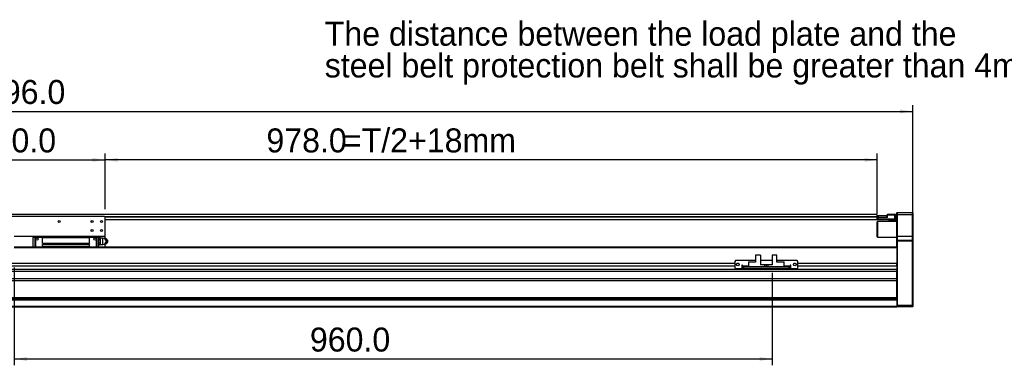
# Model space of a CAD drawing. Header units: millimetres. Extents: x 40 to 3320, y 40 to 2336.
# Tile 5 of 7: x 1379 to 2626, y 1088 to 1526. Entities that reach past the tile are written whole.
import ezdxf

# ---------------------------------------------------------------- set-up
doc = ezdxf.new("R2010")
doc.units = ezdxf.units.MM
doc.header["$LTSCALE"] = 8
doc.layers.add('DIMNS', color=7, linetype='Continuous')
doc.styles.add('SLDTEXTSTYLE7', font='txt')
doc.dimstyles.new('SLDDIMSTYLE1', dxfattribs={"dimtxt": 30.4, "dimasz": 16, "dimexe": 0, "dimexo": 0.0625, "dimgap": 7.6, "dimtad": 2, "dimdec": 1, "dimrnd": 1e-09, "dimzin": 4, "dimdsep": 46, "dimtxsty": 'SLDTEXTSTYLE7', "dimsah": 1, "dimcen": 0.09, "dimadec": 0, "dimazin": 1, "dimtfac": 1, "dimtdec": 1, "dimtofl": 0, "dimtmove": 0, "dimatfit": 3, "dimfxl": 0, "dimfrac": 2, "dimtolj": 1, "dimtzin": 12, "dimarcsym": 0})

# ---------------------------------------------------------------- blocks, each defined once
blk = doc.blocks.new('SW_NOTE_4')
at = {"layer": 'DIMNS', "color": 0, "char_height": 30.4, "attachment_point": 1, "style": 'SLDTEXTSTYLE7'}
for s, insert in [('The distance between the load plate and the ', (-929.8, 55.1)), ('steel belt protection belt shall be greater than 4mm', (-929.8, 14.9))]:
    blk.add_mtext(s, dxfattribs=dict(at, insert=insert))
blk = doc.blocks.new('_D_8')
at = {"layer": 'DIMNS'}
for p, q in [((1236.9, 1285.5), (1236.9, 1356)), ((1236.9, 1348), (1486.9, 1348)), ((1486.9, 1285.5), (1486.9, 1356))]:
    blk.add_line(p, q, dxfattribs=at)
for points in [[(1236.9, 1348), (1252.9, 1345.6), (1252.9, 1350.4)], [(1486.9, 1348), (1470.9, 1350.4), (1470.9, 1345.6)]]:
    blk.add_solid(points, dxfattribs=at)
at = {"layer": 'DIMNS', "insert": (1323.2, 1387.9), "char_height": 30.4, "attachment_point": 1, "style": 'SLDTEXTSTYLE7'}
blk.add_mtext('250.0', dxfattribs=at)
blk = doc.blocks.new('_D_9')
at = {"layer": 'DIMNS'}
for p, q in [((1486.9, 1285.5), (1486.9, 1356)), ((2464.9, 1348), (1486.9, 1348)), ((2464.9, 1279.5), (2464.9, 1356))]:
    blk.add_line(p, q, dxfattribs=at)
for points in [[(1486.9, 1348), (1502.9, 1345.6), (1502.9, 1350.4)], [(2464.9, 1348), (2448.9, 1350.4), (2448.9, 1345.6)]]:
    blk.add_solid(points, dxfattribs=at)
at = {"layer": 'DIMNS', "char_height": 30.4, "attachment_point": 1, "style": 'SLDTEXTSTYLE7'}
for s, insert in [('978.0', (1691.3, 1387.9)), ('=T/2+18mm', (1788.2, 1387.9))]:
    blk.add_mtext(s, dxfattribs=dict(at, insert=insert))
blk = doc.blocks.new('_D_10')
at = {"layer": 'DIMNS'}
for p, q in [((213.9, 1255), (213.9, 1417.4)), ((213.9, 1409.4), (2509.9, 1409.4)), ((2509.9, 1255), (2509.9, 1417.4))]:
    blk.add_line(p, q, dxfattribs=at)
for points in [[(213.9, 1409.4), (229.9, 1407), (229.9, 1411.8)], [(2509.9, 1409.4), (2493.9, 1411.8), (2493.9, 1407)]]:
    blk.add_solid(points, dxfattribs=at)
at = {"layer": 'DIMNS', "insert": (1312.3, 1449.3), "char_height": 30.4, "attachment_point": 1, "style": 'SLDTEXTSTYLE7'}
blk.add_mtext('2296.0', dxfattribs=at)
blk = doc.blocks.new('_D_12')
at = {"layer": 'DIMNS'}
for p, q in [((1371.9, 1211.7), (1371.9, 1087.7)), ((2331.9, 1204.7), (2331.9, 1087.7)), ((1371.9, 1095.7), (2331.9, 1095.7))]:
    blk.add_line(p, q, dxfattribs=at)
for points in [[(1371.9, 1095.7), (1387.9, 1093.3), (1387.9, 1098.1)], [(2331.9, 1095.7), (2315.9, 1098.1), (2315.9, 1093.3)]]:
    blk.add_solid(points, dxfattribs=at)
at = {"layer": 'DIMNS', "insert": (1746.4, 1135.5), "char_height": 30.4, "attachment_point": 1, "style": 'SLDTEXTSTYLE7'}
blk.add_mtext('960.0', dxfattribs=at)

msp = doc.modelspace()

# ---------------------------------------------------------------- linework, layer by layer
at = {"color": 7, "linetype": 'Continuous', "lineweight": 25}
for p, q in [((2464.4372882, 1278.7284305), (258.4373178, 1278.7284305)), ((1485.9373392, 1276.3784354), (1237.9373135, 1276.3784354)), ((1486.9373264, 1275.3784334), (1485.9373392, 1276.3784354)), ((1486.9373264, 1250.8784322), (1486.9373264, 1275.3784334)), ((2464.4372882, 1272.2284322), (1486.9373264, 1272.2284322)), ((2464.4372882, 1278.7284305), (2464.4372882, 1275.7284319)), ((2464.4372882, 1275.7284319), (2464.4372882, 1275.2284309)), ((2464.4372882, 1275.5784368), (2465.437335, 1275.5784368)), ((2464.4372882, 1275.3784334), (2465.7373847, 1275.3784334)), ((2464.4372882, 1275.2284309), (2464.4372882, 1272.2284322)), ((2465.437335, 1275.5784368), (2465.437335, 1277.5784334)), ((2465.437335, 1277.5784334), (2465.9372987, 1277.5784334)), ((2465.9372987, 1275.5784368), (2465.437335, 1275.5784368)), ((2465.437335, 1275.0784358), (2465.7373847, 1275.3784334)), ((2465.437335, 1273.3784368), (2465.437335, 1275.0784358)), ((2465.437335, 1275.0784358), (2465.7373847, 1275.0784358)), ((2465.437335, 1272.1784314), (2465.437335, 1273.3784368)), ((2465.437335, 1273.3784368), (2465.7373847, 1273.3784368)), ((2465.437335, 1272.1784314), (2465.7373847, 1271.8784338)), ((2465.7373847, 1275.0784358), (2465.7373847, 1275.3784334)), ((2465.7373847, 1275.3784334), (2477.9373826, 1275.3784334)), ((2477.9373826, 1275.0784358), (2465.7373847, 1275.0784358)), ((2465.7373847, 1275.0784358), (2465.7373847, 1273.3784368)), ((2465.7373847, 1273.3784368), (2465.7373847, 1271.8784338)), ((2465.7373847, 1273.3784368), (2487.1373596, 1273.3784368)), ((2465.9372987, 1277.5784334), (2465.9372987, 1275.5784368)), ((2465.9372987, 1277.5784334), (2476.9373359, 1277.5784334)), ((2465.9372987, 1275.5784368), (2476.9373359, 1275.5784368)), ((2476.9373359, 1275.5784368), (2476.9373359, 1277.5784334)), ((2476.9373359, 1277.5784334), (2477.4372997, 1277.5784334)), ((2477.4372997, 1275.5784368), (2476.9373359, 1275.5784368)), ((2477.4372997, 1277.5784334), (2477.4372997, 1275.5784368)), ((2477.4372997, 1275.3784334), (2477.4372997, 1275.5784368)), ((2477.9373826, 1277.878431), (2477.9373826, 1279.3784341)), ((2477.9373826, 1279.3784341), (2487.1373596, 1279.3784341)), ((2477.9373826, 1275.0784358), (2477.9373826, 1277.878431)), ((2487.1373596, 1277.878431), (2477.9373826, 1277.878431)), ((2487.1373596, 1277.878431), (2487.1373596, 1279.3784341)), ((2487.4372901, 1279.0784364), (2487.1373596, 1279.3784341)), ((2487.1373596, 1273.3784368), (2487.1373596, 1277.878431)), ((2487.4372901, 1277.878431), (2487.1373596, 1277.878431)), ((2487.1373596, 1271.8784338), (2487.1373596, 1273.3784368)), ((2487.1373596, 1273.3784368), (2487.4372901, 1273.3784368)), ((2487.1373596, 1271.8784338), (2487.4372901, 1272.1784314)), ((2487.4372901, 1279.0784364), (2487.4372901, 1277.878431)), ((2487.4372901, 1277.878431), (2487.4372901, 1273.3784368)), ((2487.4372901, 1273.3784368), (2487.4372901, 1272.1784314)), ((2490.2372779, 1281.3784307), (2489.9373474, 1281.078433)), ((2489.9373474, 1278.378432), (2489.9373474, 1281.078433)), ((2490.2372779, 1278.378432), (2489.9373474, 1278.378432)), ((2489.9373474, 1251.3784332), (2489.9373474, 1278.378432)), ((2490.2372779, 1281.3784307), (2490.2372779, 1278.378432)), ((2490.2372779, 1281.3784307), (2509.6372785, 1281.3784307)), ((2490.2372779, 1278.378432), (2490.2372779, 1251.3784332)), ((2509.6372785, 1278.378432), (2490.2372779, 1278.378432)), ((2509.6372785, 1278.378432), (2509.6372785, 1281.3784307)), ((2509.6372785, 1281.3784307), (2509.9373283, 1281.078433)), ((2509.6372785, 1251.3784332), (2509.6372785, 1278.378432)), ((2509.6372785, 1278.378432), (2509.9373283, 1278.378432)), ((2509.9373283, 1281.078433), (2509.9373283, 1278.378432)), ((2509.9373283, 1278.378432), (2509.9373283, 1251.3784332)), ((2465.437335, 1269.8784372), (2464.9373712, 1269.3784361)), ((2464.9373712, 1262.2588103), (2464.9373712, 1269.3784361)), ((2464.9373712, 1250.3784349), (2464.9373712, 1262.2588103)), ((2489.9373474, 1269.8784372), (2465.437335, 1269.8784372)), ((2465.437335, 1269.8784372), (2465.437335, 1262.3840919)), ((2465.437335, 1262.3840919), (2465.437335, 1249.8784339)), ((2487.1373596, 1271.8784338), (2465.7373847, 1271.8784338)), ((2479.9373569, 1270.8784317), (2479.9373569, 1271.8784338)), ((2489.9373474, 1270.8784317), (2479.9373569, 1270.8784317)), ((2479.9373569, 1269.8784372), (2479.9373569, 1270.8784317)), ((2487.1373596, 1271.8784338), (2489.9373474, 1271.8784338)), ((1486.9373264, 1250.8784322), (1371.9373168, 1250.8784322)), ((1395.9373059, 1250.4784329), (1398.4373035, 1250.4784329)), ((1395.9373059, 1250.4784329), (1395.9373059, 1249.4784346)), ((1398.4373035, 1249.4784346), (1395.9373059, 1249.4784346)), ((1395.9373059, 1237.3784346), (1395.9373059, 1249.4784346)), ((1398.4373035, 1249.9784319), (1398.4373035, 1250.4784329)), ((1398.9373268, 1250.4784329), (1398.4373035, 1249.9784319)), ((1398.4373035, 1249.4784346), (1398.4373035, 1249.9784319)), ((1398.4373035, 1249.9784319), (1398.9373268, 1249.4784346)), ((1398.4373035, 1237.3784346), (1398.4373035, 1249.4784346)), ((1407.5373234, 1250.4784329), (1398.9373268, 1250.4784329)), ((1398.9373268, 1249.4784346), (1398.9373268, 1237.3784346)), ((1407.5373234, 1249.4784346), (1398.9373268, 1249.4784346)), ((1407.5373234, 1249.5684339), (1407.5373234, 1250.8784322)), ((1407.5373234, 1242.4784353), (1407.5373234, 1249.5684339)), ((1407.5373234, 1249.5684339), (1467.3373522, 1249.5684339)), ((1467.3373522, 1249.5684339), (1467.3373522, 1250.8784322)), ((1475.9373488, 1250.4784329), (1467.3373522, 1250.4784329)), ((1467.3373522, 1242.4784353), (1467.3373522, 1249.5684339)), ((1475.9373488, 1249.4784346), (1467.3373522, 1249.4784346)), ((1476.4373125, 1249.9784319), (1475.9373488, 1250.4784329)), ((1475.9373488, 1249.4784346), (1476.4373125, 1249.9784319)), ((1475.9373488, 1237.3784346), (1475.9373488, 1249.4784346)), ((1476.4373125, 1250.4784329), (1476.4373125, 1249.9784319)), ((1476.4373125, 1250.4784329), (1478.9373102, 1250.4784329)), ((1476.4373125, 1249.9784319), (1476.4373125, 1249.4784346)), ((1476.4373125, 1249.4784346), (1476.4373125, 1237.3784346)), ((1478.9373102, 1249.4784346), (1476.4373125, 1249.4784346)), ((1478.9373102, 1249.4784346), (1478.9373102, 1250.4784329)), ((1480.4385127, 1249.4972361), (1478.9373102, 1249.4972361)), ((1478.9373102, 1237.3784346), (1478.9373102, 1249.4784346)), ((1480.4385127, 1247.1878355), (1478.9373102, 1247.1878355)), ((1480.937344, 1248.9984346), (1480.4385127, 1249.4972361)), ((1480.4385127, 1249.4972361), (1480.937344, 1248.8360939)), ((1480.937344, 1247.8489777), (1480.4385127, 1247.1878355)), ((1480.4385127, 1247.1878355), (1480.937344, 1245.8655512)), ((1480.937344, 1248.8360939), (1480.937344, 1248.9984346)), ((1484.2373552, 1248.8784319), (1480.937344, 1248.8784319)), ((1480.937344, 1248.8360939), (1480.937344, 1248.3425339)), ((1480.937344, 1248.3425339), (1480.937344, 1247.8489777)), ((1480.937344, 1247.8489777), (1480.937344, 1245.8655512)), ((1487.4216737, 1248.3784346), (1486.0404553, 1248.3784346)), ((1486.9373264, 1248.3784346), (1486.9373264, 1250.8784322)), ((1487.830502, 1248.3784346), (1487.4216737, 1248.3784346)), ((2464.9373712, 1250.3784349), (2465.437335, 1249.8784339)), ((2465.437335, 1249.8784339), (2489.9373474, 1249.8784339)), ((2490.2372779, 1251.3784332), (2489.9373474, 1251.3784332)), ((2489.9373474, 1246.0784329), (2489.9373474, 1251.3784332)), ((2490.2372779, 1251.3784332), (2490.2372779, 1246.3784342)), ((2490.2372779, 1251.3784332), (2509.6372785, 1251.3784332)), ((2509.6372785, 1246.3784342), (2509.6372785, 1251.3784332)), ((2509.9373283, 1251.3784332), (2509.6372785, 1251.3784332)), ((2509.9373283, 1251.3784332), (2509.9373283, 1246.0784329)), ((2489.9373474, 1237.3784346), (1371.9373168, 1237.3784346)), ((1407.5373234, 1242.4784353), (1467.3373522, 1242.4784353)), ((1407.5373234, 1241.9784343), (1407.5373234, 1242.4784353)), ((1467.3373522, 1241.9784343), (1407.5373234, 1241.9784343)), ((1407.5373234, 1237.9484338), (1407.5373234, 1240.7784326)), ((1407.5373234, 1240.7784326), (1467.3373522, 1240.7784326)), ((1407.5373234, 1237.3784346), (1407.5373234, 1237.9484338)), ((1467.3373522, 1237.9484338), (1407.5373234, 1237.9484338)), ((1467.3373522, 1242.4784353), (1467.3373522, 1241.9784343)), ((1467.3373522, 1237.9484338), (1467.3373522, 1240.7784326)), ((1467.3373522, 1237.3784346), (1467.3373522, 1237.9484338)), ((1480.4385127, 1242.5690306), (1478.9373102, 1242.5690306)), ((1480.4385127, 1240.25963), (1478.9373102, 1240.25963)), ((1480.937344, 1243.891315), (1480.4385127, 1242.5690306)), ((1480.4385127, 1242.5690306), (1480.937344, 1241.9078922)), ((1480.937344, 1240.9207722), (1480.4385127, 1240.25963)), ((1480.4385127, 1240.25963), (1480.937344, 1240.7584352)), ((1480.937344, 1245.8655512), (1480.937344, 1244.8784349)), ((1480.937344, 1244.8784349), (1480.937344, 1243.891315)), ((1480.937344, 1243.891315), (1480.937344, 1241.9078922)), ((1480.937344, 1241.9078922), (1480.937344, 1241.4143322)), ((1480.937344, 1241.4143322), (1480.937344, 1240.9207722)), ((1480.937344, 1240.9207722), (1480.937344, 1240.7584352)), ((1480.937344, 1240.8784343), (1484.2373552, 1240.8784343)), ((1486.9373264, 1237.3784346), (1486.9373264, 1241.3784353)), ((1487.830502, 1241.3784353), (1487.4216737, 1241.3784353)), ((1489.6926703, 1244.8784349), (1489.3066706, 1244.8784349)), ((1490.0973262, 1246.3190978), (1489.7404732, 1246.8397965)), ((1489.7404732, 1242.9170696), (1490.0973262, 1243.437772)), ((2490.2372779, 1246.3784342), (2489.9373474, 1246.0784329)), ((2489.9373474, 1244.8784349), (2489.9373474, 1246.0784329)), ((2489.9373474, 1237.0925782), (2489.9373474, 1244.8784349)), ((2490.2372779, 1244.8784349), (2489.9373474, 1244.8784349)), ((2489.9373474, 1237.0925782), (2489.9373474, 1236.3784326)), ((2489.9373474, 1236.3784326), (2489.9373474, 1216.8784341)), ((2490.2372779, 1246.3784342), (2490.2372779, 1244.8784349)), ((2490.2372779, 1246.3784342), (2509.6372785, 1246.3784342)), ((2490.2372779, 1244.8784349), (2490.2372779, 1163.8784328)), ((2509.6372785, 1244.8784349), (2490.2372779, 1244.8784349)), ((2509.6372785, 1244.8784349), (2509.6372785, 1246.3784342)), ((2509.9373283, 1246.0784329), (2509.6372785, 1246.3784342)), ((2509.6372785, 1163.8784328), (2509.6372785, 1244.8784349)), ((2509.9373283, 1244.8784349), (2509.6372785, 1244.8784349)), ((2509.9373283, 1246.0784329), (2509.9373283, 1244.8784349)), ((2509.9373283, 1244.8784349), (2509.9373283, 1164.0026973)), ((2310.9373273, 1227.278435), (2310.9373273, 1218.3784334)), ((2316.9373693, 1227.278435), (2310.9373273, 1227.278435)), ((2316.9373693, 1227.278435), (2316.9373693, 1214.8784337)), ((2331.937355, 1227.278435), (2331.937355, 1214.8784337)), ((2337.9372777, 1227.278435), (2331.937355, 1227.278435)), ((2337.9372777, 1218.3784334), (2337.9372777, 1227.278435)), ((2284.4373407, 1216.8784341), (439.4373121, 1216.8784341)), ((2284.4373407, 1213.4784342), (439.4373121, 1213.4784342)), ((2285.4372682, 1220.3784337), (2284.4373407, 1219.3784335)), ((2284.4373407, 1219.3784335), (2284.4373407, 1211.3784341)), ((2284.4373407, 1211.3784341), (2285.4372682, 1210.3784339)), ((2310.9373273, 1220.3784337), (2285.4372682, 1220.3784337)), ((2285.4372682, 1210.3784339), (2293.4372844, 1210.3784339)), ((2289.2373027, 1216.8784341), (2287.6372756, 1216.8784341)), ((2294.4373311, 1214.3784327), (2293.4372844, 1214.3784327)), ((2293.4372844, 1214.3784327), (2293.4372844, 1210.3784339)), ((2294.4373311, 1213.4784342), (2293.4372844, 1213.4784342)), ((2294.4373311, 1213.3784344), (2294.4373311, 1214.3784327)), ((2294.4373311, 1213.3784344), (2294.4373311, 1212.3784343)), ((2294.4373311, 1210.3784339), (2294.4373311, 1212.3784343)), ((2294.4373311, 1212.3784343), (2295.4373779, 1212.3784343)), ((2295.4373779, 1210.3784339), (2294.4373311, 1210.3784339)), ((2295.4373779, 1212.3784343), (2295.4373779, 1210.3784339)), ((2353.4373464, 1212.3784343), (2295.4373779, 1212.3784343)), ((2353.4373464, 1210.3784339), (2295.4373779, 1210.3784339)), ((2301.7373504, 1218.8784344), (2309.5373334, 1218.8784344)), ((2301.7373504, 1218.8784344), (2301.7373504, 1218.3784334)), ((2301.7373504, 1218.3784334), (2301.7373504, 1212.3784343)), ((2310.9373273, 1218.3784334), (2301.7373504, 1218.3784334)), ((2310.0372972, 1218.3784334), (2309.5373334, 1218.8784344)), ((2331.937355, 1220.3784337), (2316.9373693, 1220.3784337)), ((2322.4373283, 1214.8784337), (2316.9373693, 1214.8784337)), ((2322.4373283, 1212.3784343), (2322.4373283, 1214.8784337)), ((2324.4373025, 1214.8784337), (2322.4373283, 1214.8784337)), ((2324.4373025, 1214.8784337), (2324.4373025, 1212.3784343)), ((2326.4372768, 1214.8784337), (2324.4373025, 1214.8784337)), ((2326.4372768, 1214.8784337), (2326.4372768, 1212.3784343)), ((2331.937355, 1214.8784337), (2326.4372768, 1214.8784337)), ((2363.4373369, 1220.3784337), (2337.9372777, 1220.3784337)), ((2347.1373739, 1218.3784334), (2337.9372777, 1218.3784334)), ((2339.3372716, 1218.8784344), (2338.8373079, 1218.3784334)), ((2339.3372716, 1218.8784344), (2347.1373739, 1218.8784344)), ((2347.1373739, 1218.3784334), (2347.1373739, 1218.8784344)), ((2347.1373739, 1212.3784343), (2347.1373739, 1218.3784334)), ((2353.4373464, 1210.3784339), (2353.4373464, 1212.3784343)), ((2353.4373464, 1212.3784343), (2354.4372739, 1212.3784343)), ((2354.4372739, 1210.3784339), (2353.4373464, 1210.3784339)), ((2355.4373206, 1214.3784327), (2354.4372739, 1214.3784327)), ((2354.4372739, 1214.3784327), (2354.4372739, 1213.3784344)), ((2355.4373206, 1213.4784342), (2354.4372739, 1213.4784342)), ((2354.4372739, 1212.3784343), (2354.4372739, 1213.3784344)), ((2354.4372739, 1212.3784343), (2354.4372739, 1210.3784339)), ((2355.4373206, 1210.3784339), (2355.4373206, 1214.3784327)), ((2355.4373206, 1210.3784339), (2363.4373369, 1210.3784339)), ((2361.2373294, 1216.8784341), (2359.6373023, 1216.8784341)), ((2364.4373836, 1219.3784335), (2363.4373369, 1220.3784337)), ((2363.4373369, 1210.3784339), (2364.4373836, 1211.3784341)), ((2364.4373836, 1211.3784341), (2364.4373836, 1219.3784335)), ((2489.9373474, 1216.8784341), (2364.4373836, 1216.8784341)), ((2489.9373474, 1213.4784342), (2364.4373836, 1213.4784342)), ((2489.9373474, 1213.4784342), (2489.9373474, 1216.8784341)), ((2489.9373474, 1213.4784342), (2489.9373474, 1209.1434555)), ((2489.9373474, 1209.1434555), (233.9373054, 1209.1434555)), ((2489.9373474, 1206.6859988), (233.9373054, 1206.6859988)), ((2489.9373474, 1197.2741884), (233.9373054, 1197.2741884)), ((2489.9373474, 1209.1434555), (2489.9373474, 1207.8357855)), ((2489.9373474, 1170.6784343), (2489.9373474, 1207.8357855)), ((2489.9373474, 1194.8167324), (233.9373054, 1194.8167324)), ((2489.9373474, 1173.3784335), (233.9373054, 1173.3784335)), ((2489.9373474, 1171.3784331), (233.9373054, 1171.3784331)), ((2489.9373474, 1170.378433), (233.9373054, 1170.378433)), ((2489.9373474, 1162.3784335), (233.9373054, 1162.3784335)), ((2489.9373474, 1161.3784333), (233.9373054, 1161.3784333)), ((2489.9373474, 1170.6784343), (2489.9373474, 1170.378433)), ((2489.9373474, 1170.378433), (2489.9373474, 1162.3784335)), ((2489.9373474, 1164.0026973), (2490.2372779, 1163.8784328)), ((2489.9373474, 1162.3784335), (2489.9373474, 1161.3784333)), ((2489.9373474, 1162.1784339), (2490.2372779, 1161.8784344)), ((2490.2372779, 1163.8784328), (2490.2372779, 1161.8784344)), ((2490.2372779, 1163.8784328), (2509.6372785, 1163.8784328)), ((2509.6372785, 1161.8784344), (2490.2372779, 1161.8784344)), ((2509.9373283, 1164.0026973), (2509.6372785, 1163.8784328)), ((2509.6372785, 1161.8784344), (2509.6372785, 1163.8784328)), ((2509.9373283, 1162.1784339), (2509.6372785, 1161.8784344)), ((2509.9373283, 1164.0026973), (2509.9373283, 1162.1784339))]:
    msp.add_line(p, q, dxfattribs=at)
at = {"color": 8, "linetype": 'Continuous', "lineweight": 25}
for p, q in [((2464.4372882, 1275.7284319), (1486.5873279, 1275.7284319)), ((2464.4372882, 1275.2284309), (1486.9373264, 1275.2284309)), ((1484.2373552, 1240.8784343), (1484.2373552, 1248.8784319)), ((2489.9373474, 1236.3784326), (1371.9373168, 1236.3784326)), ((2301.7373504, 1213.3784344), (2294.4373311, 1213.3784344)), ((2354.4372739, 1213.3784344), (2347.1373739, 1213.3784344))]:
    msp.add_line(p, q, dxfattribs=at)
at = {"color": 7, "linetype": 'Continuous', "lineweight": 25, "flags": 128}
for points in [[(1490.5373277, 1244.8784349), (1490.3662624, 1245.8060285), (1490.0973262, 1246.3190978)], [(1490.0973262, 1243.437772), (1490.3662624, 1243.9508414), (1490.5373277, 1244.8784349)]]:
    msp.add_lwpolyline(points, dxfattribs=at)
at = {"color": 7, "linetype": 'Continuous', "lineweight": 25}
for centre, radius in [((1428.9373264, 1269.8784335), 1.25), ((1470.4373264, 1269.8784335), 1.25), ((1470.4373264, 1258.3784335), 1.25), ((1482.4373264, 1269.8784335), 1.25), ((1482.4373264, 1258.3784335), 1.25), ((1400.7373264, 1247.5784335), 1.5), ((1474.1373264, 1247.5784335), 1.5), ((2288.4373264, 1215.3784335), 1.7), ((2360.4373264, 1215.3784335), 1.7)]:
    msp.add_circle(centre, radius, dxfattribs=at)
for centre, radius, start, end in [((1484.2373264, 1244.8784335), 4, 0, 90), ((1484.8899822, 1244.8784331), 3.5754067, 306.7202178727, 53.2797821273), ((1487.0725465, 1244.9554127), 3.2679198, 358.6502401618, 71.7129374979), ((1484.2373264, 1244.8784335), 4, 270, 0), ((1487.0691943, 1244.8025213), 3.2712462, 289.1089697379, 1.3297445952)]:
    msp.add_arc(centre, radius, start, end, dxfattribs=at)
for points, knots in [([(1489.3066706, 1244.8784349), (1488.9431912, 1245.387165), (1488.32126, 1246.2576273), (1487.7229215, 1247.5026692), (1487.5117906, 1248.1164534), (1487.4216737, 1248.3784346)], [0, 0, 0, 0, 0.4463180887, 0.7636722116, 1, 1, 1, 1]), ([(1487.830502, 1248.3784346), (1488.1157167, 1247.9938029), (1488.598005, 1247.3434039), (1489.2298946, 1246.2083794), (1489.5087547, 1245.4447554), (1489.6579944, 1244.9852104), (1489.6926703, 1244.8784349)], [0, 0, 0, 0, 0.3444442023, 0.582443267, 0.9029805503, 1, 1, 1, 1]), ([(1486.0935034, 1241.3784353), (1486.1682396, 1241.3784353), (1486.5962113, 1241.3784353), (1487.0484275, 1241.3784353), (1487.4216737, 1241.3784353)], [0, 0, 0, 0, 0.17462884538, 1, 1, 1, 1]), ([(1487.4216737, 1241.3784353), (1487.6005707, 1241.8737149), (1487.9103777, 1242.7314216), (1488.6467404, 1243.9757464), (1489.1046524, 1244.6021035), (1489.3066706, 1244.8784349)], [0, 0, 0, 0, 0.4330016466, 0.7498559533, 1, 1, 1, 1]), ([(1489.6926703, 1244.8784349), (1489.5683569, 1244.4966498), (1489.3584292, 1243.8519304), (1488.8057671, 1242.7466283), (1488.2715142, 1241.9719371), (1487.9272081, 1241.5085796), (1487.830502, 1241.3784353)], [0, 0, 0, 0, 0.343479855, 0.5800334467, 0.882042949, 1, 1, 1, 1])]:
    msp.add_open_spline(points, degree=3, knots=knots, dxfattribs=at)

# ---------------------------------------------------------------- block references
at = {"layer": 'DIMNS'}
msp.add_blockref('SW_NOTE_4', (2694.9821257, 1467.9760928), dxfattribs=at)

# ---------------------------------------------------------------- dimensions: what is measured, and where the dimension line sits
for base, p1, p2, picture, middle in [((2509.9373264, 1409.3784335), (213.9373264, 1244.8784335), (2509.9373264, 1244.8784335), '_D_10', (1371.6675293, 1409.3784335)), ((1486.9373264, 1347.9764254), (1236.9373264, 1275.3784335), (1486.9373264, 1275.3784335), '_D_8', (1371.6675293, 1347.9764254)), ((2331.9373264, 1095.6513617), (1371.9373264, 1221.8784335), (2331.9373264, 1214.8784335), '_D_12', (1794.8106247, 1095.6513617))]:
    dim = msp.add_linear_dim(base=base, p1=p1, p2=p2, dimstyle='SLDDIMSTYLE1', dxfattribs=at)
    dim.commit()
    dim.dimension.update_dxf_attribs({"geometry": picture, "text_midpoint": middle, "dimtype": 160})
dim = msp.add_linear_dim(base=(1486.9373264, 1347.9764254), p1=(2464.9373264, 1269.3784335), p2=(1486.9373264, 1275.3784335), text='<>=T/2+18mm', dimstyle='SLDDIMSTYLE1', dxfattribs=at)
dim.commit()
dim.dimension.update_dxf_attribs({"geometry": '_D_9', "text_midpoint": (1854.3066328, 1347.9764254), "dimtype": 160})

doc.saveas('drawing.dxf')
